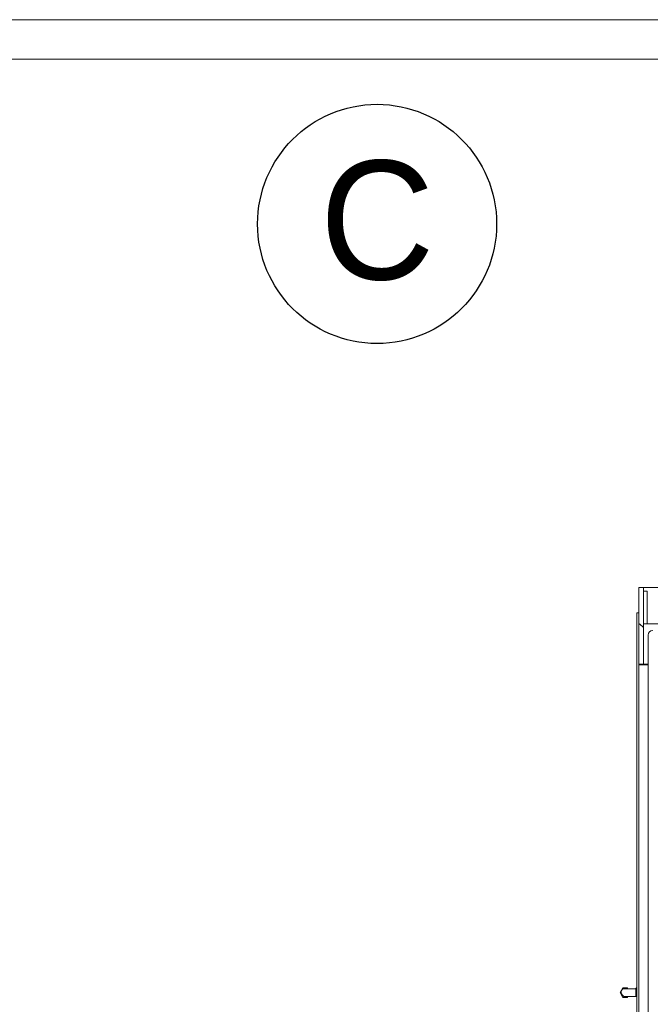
# Model space of a CAD drawing. Header units: millimetres. Extents: x -4829 to 407013, y -34854 to 354532.
# Tile 12 of 75: x 18373 to 19170, y -18719 to -17476. Entities that reach past the tile are written whole.
import ezdxf
from ezdxf.enums import TextEntityAlignment as Align

# ---------------------------------------------------------------- set-up
doc = ezdxf.new("R2010")
doc.units = ezdxf.units.MM
doc.header["$LTSCALE"] = 15
doc.styles.add('laplan N', font='txt')

# ---------------------------------------------------------------- blocks, each defined once
blk = doc.blocks.new('*U26')
at = {"linetype": 'ByBlock'}
blk.add_circle((0, 0), 3.02, dxfattribs=at)
at = {"linetype": 'ByBlock', "style": 'laplan N'}
blk.add_attdef('OZNACENI', text='', height=3, dxfattribs=at).set_placement((0, 0.098), align=Align.MIDDLE_CENTER)
blk = doc.blocks.new('A$C580b18a6')
at = {"lineweight": 5}
for p, q in [((-27097.9, -14145.9), (-9546.8, -14145.9)), ((-27097.9, -14195.9), (-9519.5, -14195.9))]:
    blk.add_line(p, q, dxfattribs=at)
at = {"lineweight": 5, "xscale": 50, "yscale": 50, "zscale": 50}
blk.add_blockref('*U26', (-15097.9, -14403.7), dxfattribs=at).add_auto_attribs({'OZNACENI': 'C'})
blk = doc.blocks.new('A$Cf38c0126')
at = {"linetype": 'Continuous', "lineweight": 5}
for points in [[(12700.8, -11909.5), (12700.8, -11897.7), (12706.7, -11897.7), (12706.7, -11909.5)], [(12706.7, -11897.7), (12707.8, -11897.7), (12749.1, -11897.7)], [(12706.7, -11902.4), (12711.4, -11902.4), (12711.4, -11915.4)], [(12700.8, -11909.5), (12700.8, -11994.4), (12706.7, -11994.4), (12706.7, -11909.5)], [(12706.7, -11943.7), (12711.4, -11943.7), (12711.4, -11915.4)], [(12700.8, -11929.5), (12698.4, -11929.5), (12698.4, -11929.5)], [(12700.8, -12554.1), (12698.4, -12554.1), (12698.4, -11929.5)], [(12706.7, -11948.4), (12701.9, -11943.7), (12701.9, -11943.7)], [(12706.7, -11954.3), (12706.7, -11943.7), (12706.7, -11943.7)], [(12711.4, -11943.7), (13707.1, -11943.7), (13707.1, -11943.7)], [(12706.7, -11994.4), (12706.7, -11954.3), (12706.7, -11954.3)], [(12712.5, -11957.8), (12712.5, -12504.6), (12712.5, -12504.6)], [(12700.8, -11994.4), (12700.8, -11995.5), (12700.8, -11995.5)], [(12706.7, -11995.5), (12706.7, -11994.4), (12706.7, -11994.4)], [(12712.5, -11994.4), (12706.7, -11994.4), (12706.7, -11994.4)], [(12700.8, -11995.5), (12711.4, -11995.5), (12711.4, -11995.5)], [(12712.5, -13566.4), (12711.4, -13566.4), (12700.8, -13566.4), (12700.8, -11995.5)], [(12711.4, -11995.5), (12712.5, -11995.5), (12712.5, -11995.5)], [(12686.6, -12413.9), (12686.6, -12415.1), (12680.7, -12415.1), (12677.2, -12409.2), (12680.7, -12403.3), (12686.6, -12403.3), (12686.6, -12404.5)], [(12683.1, -12404.5), (12680.7, -12404.5), (12678.4, -12406.8), (12678.4, -12408), (12678.4, -12410.3), (12680.7, -12412.7), (12681.9, -12413.9), (12683.1, -12413.9)], [(12697.2, -12404.5), (12683.1, -12404.5), (12683.1, -12404.5)], [(12697.2, -12413.9), (12697.2, -12412.7), (12697.2, -12409.2), (12697.2, -12405.6), (12697.2, -12404.5)], [(12683.1, -12413.9), (12697.2, -12413.9), (12697.2, -12413.9)]]:
    blk.add_lwpolyline(points, dxfattribs=at)
for points in [[(12718.4, -11951.9), (12714.9, -11951.9), (12712.5, -11954.3), (12712.5, -11957.8)], [(12697.2, -12403.3), (12697.2, -12404.5), (12698.4, -12404.5), (12698.4, -12404.5)], [(12698.4, -12412.7), (12698.4, -12412.7), (12697.2, -12412.7), (12697.2, -12413.9)]]:
    blk.add_open_spline(points, degree=3, dxfattribs=at)

msp = doc.modelspace()

# ---------------------------------------------------------------- block references
at = {"ltscale": 2}
msp.add_blockref('A$C580b18a6', (33922.4, -3329.9), dxfattribs=at)

# ---------------------------------------------------------------- next in the draw order: block references
msp.add_blockref('A$Cf38c0126', (6454.3, -6294.9), dxfattribs=at)

doc.saveas('drawing.dxf')
